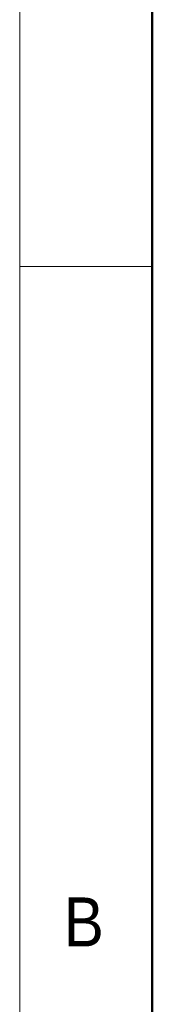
# Model space of a CAD drawing. Header units: millimetres. Extents: x 40 to 3320, y 40 to 2336.
# Tile 4 of 19: x 40 to 80, y 1765 to 2063. Entities that reach past the tile are written whole.
import ezdxf

# ---------------------------------------------------------------- set-up
doc = ezdxf.new("R2010")
doc.units = ezdxf.units.MM
doc.header["$LTSCALE"] = 8
doc.styles.add('SLDTEXTSTYLE0', font='Gothic.ttf', dxfattribs={"width": 0.913})

msp = doc.modelspace()

# ---------------------------------------------------------------- linework, layer by layer
at = {"color": 7, "linetype": 'Continuous', "lineweight": 18}
for p, q in [((40, 2336), (40, 40)), ((80, 2296), (80, 80)), ((80, 1988), (40, 1988))]:
    msp.add_line(p, q, dxfattribs=at)
at = {"color": 7, "linetype": 'Continuous', "lineweight": 50}
msp.add_line((80, 2296), (80, 80), dxfattribs=at)

# ---------------------------------------------------------------- texts
at = {"color": 7, "linetype": 'Continuous', "lineweight": 0, "insert": (53.3333333, 1797.1704528), "char_height": 14.8166667, "attachment_point": 1, "style": 'SLDTEXTSTYLE0'}
msp.add_mtext('B', dxfattribs=at)

doc.saveas('drawing.dxf')
